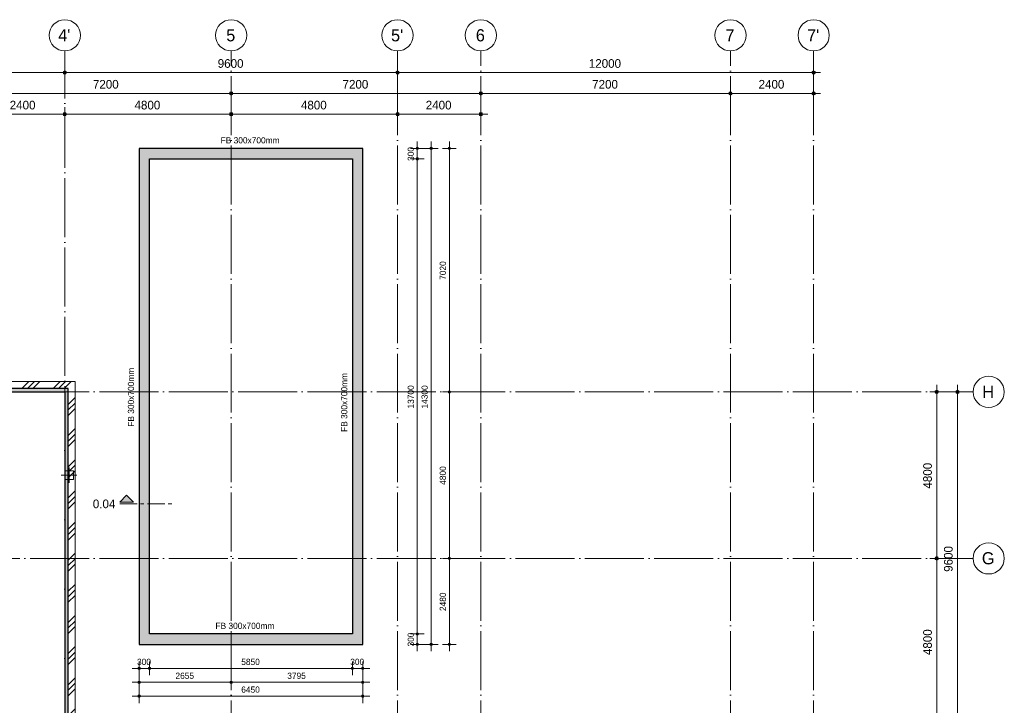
# Model space of a CAD drawing. Header units: millimetres. Extents: x -2900 to 56100, y -900 to 49332.
# Tile 8 of 8: x 27700 to 56100, y 29564 to 49332. Entities that reach past the tile are written whole.
import ezdxf

# ---------------------------------------------------------------- set-up
doc = ezdxf.new("R2010")
doc.units = ezdxf.units.MM
doc.linetypes.add('WSP_hartlijn', pattern=[800, 500, -100, 100, -100])
doc.linetypes.add('WSP_stramienlijn', pattern=[2000, 1700, -150, 0, -150])
for name, color, linetype, lineweight in [('00_algemeen - hartlijn', 7, 'Continuous', 13), ('00_maatvoering', 8, 'Continuous', 13), ('00_maatvoering-100', 8, 'Continuous', 13), ('03_viewports - sections', 1, 'Continuous', 13), ('07_stramien', 4, 'Continuous', 13), ('16_funderingsconstructies', 2, 'Continuous', 18), ('16_funderingsconstructies - voeten en balken -cut-', 3, 'Continuous', 25), ('28_hoofddraagconstructies - tags', 7, 'Continuous', 18)]:
    doc.layers.add(name, color=color, linetype=linetype, lineweight=lineweight)
doc.layers.add('16_funderingsconstructies - voeten en balken', color=2, linetype='Continuous')
doc.styles.add('Revittext', font='txt', dxfattribs={"height": 350})
doc.styles.add('Revittext_1', font='txt', dxfattribs={"height": 250})
doc.styles.add('Revittext_2', font='txt', dxfattribs={"height": 180})
doc.dimstyles.new('WSP_18_-_transparant', dxfattribs={"dimscale": 304.8, "dimtxt": 181.601257, "dimasz": 0.918635, "dimexe": 0.656168, "dimexo": 0.0625, "dimgap": 0.147638, "dimtad": 1, "dimdec": 0, "dimzin": 0, "dimdsep": 46, "dimtxsty": 'Revittext_2', "dimblk1": 'DOTSMALL', "dimblk2": 'DOTSMALL', "dimsah": 1, "dimcen": 0.09, "dimdle": 0.656168, "dimazin": 0, "dimtfac": 1, "dimtdec": 4, "dimtix": 1, "dimtmove": 0, "dimatfit": 3, "dimfxl": 0.656168, "dimfxlon": 1, "dimtvp": 1, "dimtolj": 1, "dimtzin": 0, "dimarcsym": 2})
doc.dimstyles.new('WSP_25_-_transparant', dxfattribs={"dimscale": 304.8, "dimtxt": 252.223969, "dimasz": 1.312336, "dimexe": 0.656168, "dimexo": 0.0625, "dimgap": 0.213255, "dimtad": 1, "dimdec": 0, "dimzin": 0, "dimdsep": 46, "dimtxsty": 'Revittext_1', "dimblk1": 'DOTSMALL', "dimblk2": 'DOTSMALL', "dimsah": 1, "dimcen": 0.09, "dimdle": 0.656168, "dimazin": 0, "dimtfac": 1, "dimtdec": 4, "dimtix": 1, "dimtmove": 0, "dimatfit": 3, "dimfxl": 0.656168, "dimfxlon": 1, "dimtvp": 1, "dimtolj": 1, "dimtzin": 0, "dimarcsym": 2})
pattern_1 = [(45, (0, 0), (-449.013, 449.013), []), (45, (158.75, 0), (0, 898.026), []), (45, (-158.75, 0), (0, 898.026), [])]

# ---------------------------------------------------------------- blocks, each defined once
blk = doc.blocks.new('17_WSP_FD_prefab - fundatiepaal v18-0 - 250x250-V92-fundering - plot - 100')
at = {"layer": '00_algemeen - hartlijn', "color": 135}
for p, q in [((-225, 0), (-125, 0)), ((175, 0), (225, 0))]:
    blk.add_line(p, q, dxfattribs=at)
at = {"layer": '16_funderingsconstructies', "color": 135, "lineweight": 13}
for p, q in [((125, 125), (-125, 125)), ((-125, 0), (175, 0)), ((0, -225), (0, 225)), ((125, -125), (125, 125)), ((-125, -125), (125, -125))]:
    blk.add_line(p, q, dxfattribs=at)
blk = doc.blocks.new('Grid - Stramienbol 9_0mm-3500-fundering - plot - 100')
at = {"layer": '07_stramien'}
blk.add_circle((0, 0), 4.5, dxfattribs=at)
blk = doc.blocks.new('DIMBLOCK1-fundering - plot - 100')
at = {"layer": '00_maatvoering-100'}
h = blk.add_hatch(color=256, dxfattribs=at)
edge = h.paths.add_edge_path()
edge.add_arc((2600, 47807), 50, 0, 360)
h = blk.add_hatch(color=256, dxfattribs=at)
edge = h.paths.add_edge_path()
edge.add_arc((29000, 47807), 50, 0, 360)
for p, q in [((2600, 48007), (2600, 47607)), ((2600, 47807), (2600, 48007)), ((29000, 48007), (29000, 47607)), ((29000, 47807), (29000, 48007)), ((2400, 47807), (29000, 47807))]:
    blk.add_line(p, q, dxfattribs=at)
for centre in [(2600, 47807), (29000, 47807)]:
    blk.add_circle(centre, 50, dxfattribs=at)
at = {"layer": '00_maatvoering-100', "color": 0, "insert": (15315, 48195), "char_height": 250, "width": 1164.11, "attachment_point": 1, "line_spacing_factor": 0.931288, "style": 'Revittext_1'}
blk.add_mtext('26400', dxfattribs=at)
blk = doc.blocks.new('_DotSmall')
at = {"color": 0, "linetype": 'ByBlock', "const_width": 0.5}
blk.add_lwpolyline([(-0.0625, 0, 1), (0.0625, 0, 1)], format="xyb", close=True, dxfattribs=at)
blk = doc.blocks.new('DIMBLOCK2-fundering - plot - 100')
at = {"layer": '00_maatvoering-100'}
h = blk.add_hatch(color=256, dxfattribs=at)
edge = h.paths.add_edge_path()
edge.add_arc((29000, 47807), 50, 0, 360)
h = blk.add_hatch(color=256, dxfattribs=at)
edge = h.paths.add_edge_path()
edge.add_arc((38600, 47807), 50, 0, 360)
for p, q in [((29000, 48007), (29000, 47607)), ((29000, 47807), (29000, 48007)), ((38600, 48007), (38600, 47607)), ((38600, 47807), (38600, 48007)), ((29000, 47807), (38600, 47807))]:
    blk.add_line(p, q, dxfattribs=at)
for centre in [(29000, 47807), (38600, 47807)]:
    blk.add_circle(centre, 50, dxfattribs=at)
at = {"layer": '00_maatvoering-100', "color": 0, "insert": (33412, 48195), "char_height": 250, "width": 931.29, "attachment_point": 1, "line_spacing_factor": 0.931288, "style": 'Revittext_1'}
blk.add_mtext('9600', dxfattribs=at)
blk = doc.blocks.new('DIMBLOCK3-fundering - plot - 100')
at = {"layer": '00_maatvoering-100'}
h = blk.add_hatch(color=256, dxfattribs=at)
edge = h.paths.add_edge_path()
edge.add_arc((38600, 47807), 50, 0, 360)
h = blk.add_hatch(color=256, dxfattribs=at)
edge = h.paths.add_edge_path()
edge.add_arc((50600, 47807), 50, 0, 360)
for p, q in [((38600, 48007), (38600, 47607)), ((38600, 47807), (38600, 48007)), ((50600, 48007), (50600, 47607)), ((50600, 47807), (50600, 48007)), ((38600, 47807), (50800, 47807))]:
    blk.add_line(p, q, dxfattribs=at)
for centre in [(38600, 47807), (50600, 47807)]:
    blk.add_circle(centre, 50, dxfattribs=at)
at = {"layer": '00_maatvoering-100', "color": 0, "insert": (44115, 48195), "char_height": 250, "width": 1164.11, "attachment_point": 1, "line_spacing_factor": 0.931288, "style": 'Revittext_1'}
blk.add_mtext('12000', dxfattribs=at)
blk = doc.blocks.new('DIMBLOCK8-fundering - plot - 100')
at = {"layer": '00_maatvoering-100'}
h = blk.add_hatch(color=256, dxfattribs=at)
edge = h.paths.add_edge_path()
edge.add_arc((26600, 47207), 50, 0, 360)
h = blk.add_hatch(color=256, dxfattribs=at)
edge = h.paths.add_edge_path()
edge.add_arc((33800, 47207), 50, 0, 360)
for p, q in [((26600, 47407), (26600, 47007)), ((26600, 47207), (26600, 47407)), ((26600, 47207), (33800, 47207)), ((33800, 47407), (33800, 47007)), ((33800, 47207), (33800, 47407))]:
    blk.add_line(p, q, dxfattribs=at)
for centre in [(26600, 47207), (33800, 47207)]:
    blk.add_circle(centre, 50, dxfattribs=at)
at = {"layer": '00_maatvoering-100', "color": 0, "insert": (29812, 47595), "char_height": 250, "width": 931.29, "attachment_point": 1, "line_spacing_factor": 0.931288, "style": 'Revittext_1'}
blk.add_mtext('7200', dxfattribs=at)
blk = doc.blocks.new('DIMBLOCK9-fundering - plot - 100')
at = {"layer": '00_maatvoering-100'}
h = blk.add_hatch(color=256, dxfattribs=at)
edge = h.paths.add_edge_path()
edge.add_arc((33800, 47207), 50, 0, 360)
h = blk.add_hatch(color=256, dxfattribs=at)
edge = h.paths.add_edge_path()
edge.add_arc((41000, 47207), 50, 0, 360)
for p, q in [((33800, 47407), (33800, 47007)), ((33800, 47207), (33800, 47407)), ((33800, 47207), (41000, 47207)), ((41000, 47407), (41000, 47007)), ((41000, 47207), (41000, 47407))]:
    blk.add_line(p, q, dxfattribs=at)
for centre in [(33800, 47207), (41000, 47207)]:
    blk.add_circle(centre, 50, dxfattribs=at)
at = {"layer": '00_maatvoering-100', "color": 0, "insert": (37012, 47595), "char_height": 250, "width": 931.29, "attachment_point": 1, "line_spacing_factor": 0.931288, "style": 'Revittext_1'}
blk.add_mtext('7200', dxfattribs=at)
blk = doc.blocks.new('DIMBLOCK10-fundering - plot - 100')
at = {"layer": '00_maatvoering-100'}
h = blk.add_hatch(color=256, dxfattribs=at)
edge = h.paths.add_edge_path()
edge.add_arc((41000, 47207), 50, 0, 360)
h = blk.add_hatch(color=256, dxfattribs=at)
edge = h.paths.add_edge_path()
edge.add_arc((48200, 47207), 50, 0, 360)
for p, q in [((41000, 47407), (41000, 47007)), ((41000, 47207), (41000, 47407)), ((41000, 47207), (48200, 47207)), ((48200, 47407), (48200, 47007)), ((48200, 47207), (48200, 47407))]:
    blk.add_line(p, q, dxfattribs=at)
for centre in [(41000, 47207), (48200, 47207)]:
    blk.add_circle(centre, 50, dxfattribs=at)
at = {"layer": '00_maatvoering-100', "color": 0, "insert": (44212, 47595), "char_height": 250, "width": 931.29, "attachment_point": 1, "line_spacing_factor": 0.931288, "style": 'Revittext_1'}
blk.add_mtext('7200', dxfattribs=at)
blk = doc.blocks.new('DIMBLOCK11-fundering - plot - 100')
at = {"layer": '00_maatvoering-100'}
h = blk.add_hatch(color=256, dxfattribs=at)
edge = h.paths.add_edge_path()
edge.add_arc((48200, 47207), 50, 0, 360)
h = blk.add_hatch(color=256, dxfattribs=at)
edge = h.paths.add_edge_path()
edge.add_arc((50600, 47207), 50, 0, 360)
for p, q in [((48200, 47407), (48200, 47007)), ((48200, 47207), (48200, 47407)), ((48200, 47207), (50800, 47207)), ((50600, 47407), (50600, 47007)), ((50600, 47207), (50600, 47407))]:
    blk.add_line(p, q, dxfattribs=at)
for centre in [(48200, 47207), (50600, 47207)]:
    blk.add_circle(centre, 50, dxfattribs=at)
at = {"layer": '00_maatvoering-100', "color": 0, "insert": (49012, 47595), "char_height": 250, "width": 931.29, "attachment_point": 1, "line_spacing_factor": 0.931288, "style": 'Revittext_1'}
blk.add_mtext('2400', dxfattribs=at)
blk = doc.blocks.new('DIMBLOCK12-fundering - plot - 100')
at = {"layer": '00_maatvoering-100'}
h = blk.add_hatch(color=256, dxfattribs=at)
edge = h.paths.add_edge_path()
edge.add_arc((33800, 46607), 50, 0, 360)
h = blk.add_hatch(color=256, dxfattribs=at)
edge = h.paths.add_edge_path()
edge.add_arc((38600, 46607), 50, 0, 360)
for p, q in [((33600, 46607), (38600, 46607)), ((33800, 46807), (33800, 46407)), ((33800, 46607), (33800, 46807)), ((38600, 46807), (38600, 46407)), ((38600, 46607), (38600, 46807))]:
    blk.add_line(p, q, dxfattribs=at)
for centre in [(33800, 46607), (38600, 46607)]:
    blk.add_circle(centre, 50, dxfattribs=at)
at = {"layer": '00_maatvoering-100', "color": 0, "insert": (35812, 46995), "char_height": 250, "width": 931.29, "attachment_point": 1, "line_spacing_factor": 0.931288, "style": 'Revittext_1'}
blk.add_mtext('4800', dxfattribs=at)
blk = doc.blocks.new('DIMBLOCK13-fundering - plot - 100')
at = {"layer": '00_maatvoering-100'}
h = blk.add_hatch(color=256, dxfattribs=at)
edge = h.paths.add_edge_path()
edge.add_arc((38600, 46607), 50, 0, 360)
h = blk.add_hatch(color=256, dxfattribs=at)
edge = h.paths.add_edge_path()
edge.add_arc((41000, 46607), 50, 0, 360)
for p, q in [((38600, 46807), (38600, 46407)), ((38600, 46607), (38600, 46807)), ((38600, 46607), (41200, 46607)), ((41000, 46807), (41000, 46407)), ((41000, 46607), (41000, 46807))]:
    blk.add_line(p, q, dxfattribs=at)
for centre in [(38600, 46607), (41000, 46607)]:
    blk.add_circle(centre, 50, dxfattribs=at)
at = {"layer": '00_maatvoering-100', "color": 0, "insert": (39412, 46995), "char_height": 250, "width": 931.29, "attachment_point": 1, "line_spacing_factor": 0.931288, "style": 'Revittext_1'}
blk.add_mtext('2400', dxfattribs=at)
blk = doc.blocks.new('DIMBLOCK16-fundering - plot - 100')
at = {"layer": '00_maatvoering-100'}
h = blk.add_hatch(color=256, dxfattribs=at)
edge = h.paths.add_edge_path()
edge.add_arc((26600, 46607), 50, 0, 360)
h = blk.add_hatch(color=256, dxfattribs=at)
edge = h.paths.add_edge_path()
edge.add_arc((29000, 46607), 50, 0, 360)
for p, q in [((26600, 46807), (26600, 46407)), ((26600, 46607), (26600, 46807)), ((26600, 46607), (29000, 46607)), ((29000, 46807), (29000, 46407)), ((29000, 46607), (29000, 46807))]:
    blk.add_line(p, q, dxfattribs=at)
for centre in [(26600, 46607), (29000, 46607)]:
    blk.add_circle(centre, 50, dxfattribs=at)
at = {"layer": '00_maatvoering-100', "color": 0, "insert": (27412, 46995), "char_height": 250, "width": 931.29, "attachment_point": 1, "line_spacing_factor": 0.931288, "style": 'Revittext_1'}
blk.add_mtext('2400', dxfattribs=at)
blk = doc.blocks.new('DIMBLOCK17-fundering - plot - 100')
at = {"layer": '00_maatvoering-100'}
h = blk.add_hatch(color=256, dxfattribs=at)
edge = h.paths.add_edge_path()
edge.add_arc((29000, 46607), 50, 0, 360)
h = blk.add_hatch(color=256, dxfattribs=at)
edge = h.paths.add_edge_path()
edge.add_arc((33800, 46607), 50, 0, 360)
for p, q in [((29000, 46807), (29000, 46407)), ((29000, 46607), (29000, 46807)), ((29000, 46607), (34000, 46607)), ((33800, 46807), (33800, 46407)), ((33800, 46607), (33800, 46807))]:
    blk.add_line(p, q, dxfattribs=at)
for centre in [(29000, 46607), (33800, 46607)]:
    blk.add_circle(centre, 50, dxfattribs=at)
at = {"layer": '00_maatvoering-100', "color": 0, "insert": (31012, 46995), "char_height": 250, "width": 931.29, "attachment_point": 1, "line_spacing_factor": 0.931288, "style": 'Revittext_1'}
blk.add_mtext('4800', dxfattribs=at)
blk = doc.blocks.new('DIMBLOCK43-fundering - plot - 100')
at = {"layer": '00_maatvoering-100'}
h = blk.add_hatch(color=256, dxfattribs=at)
edge = h.paths.add_edge_path()
edge.add_arc((54149, 38600), 50, 0, 360)
h = blk.add_hatch(color=256, dxfattribs=at)
edge = h.paths.add_edge_path()
edge.add_arc((54149, 33800), 50, 0, 360)
for p, q in [((54149, 38800), (54149, 33800)), ((54349, 38600), (53949, 38600)), ((54149, 38600), (54349, 38600)), ((54349, 33800), (53949, 33800)), ((54149, 33800), (54349, 33800))]:
    blk.add_line(p, q, dxfattribs=at)
for centre in [(54149, 38600), (54149, 33800)]:
    blk.add_circle(centre, 50, dxfattribs=at)
at = {"layer": '00_maatvoering-100', "color": 0, "insert": (53760, 35812), "char_height": 250, "width": 931.29, "attachment_point": 1, "rotation": 90, "line_spacing_factor": 0.931288, "style": 'Revittext_1'}
blk.add_mtext('4800', dxfattribs=at)
blk = doc.blocks.new('DIMBLOCK44-fundering - plot - 100')
at = {"layer": '00_maatvoering-100'}
h = blk.add_hatch(color=256, dxfattribs=at)
edge = h.paths.add_edge_path()
edge.add_arc((54149, 33800), 50, 0, 360)
h = blk.add_hatch(color=256, dxfattribs=at)
edge = h.paths.add_edge_path()
edge.add_arc((54149, 29000), 50, 0, 360)
for p, q in [((54349, 33800), (53949, 33800)), ((54149, 33800), (54149, 29000)), ((54149, 33800), (54349, 33800)), ((54349, 29000), (53949, 29000)), ((54149, 29000), (54349, 29000))]:
    blk.add_line(p, q, dxfattribs=at)
for centre in [(54149, 33800), (54149, 29000)]:
    blk.add_circle(centre, 50, dxfattribs=at)
at = {"layer": '00_maatvoering-100', "color": 0, "insert": (53760, 31012), "char_height": 250, "width": 931.29, "attachment_point": 1, "rotation": 90, "line_spacing_factor": 0.931288, "style": 'Revittext_1'}
blk.add_mtext('4800', dxfattribs=at)
blk = doc.blocks.new('DIMBLOCK50-fundering - plot - 100')
at = {"layer": '00_maatvoering-100'}
h = blk.add_hatch(color=256, dxfattribs=at)
edge = h.paths.add_edge_path()
edge.add_arc((54749, 38600), 50, 0, 360)
h = blk.add_hatch(color=256, dxfattribs=at)
edge = h.paths.add_edge_path()
edge.add_arc((54749, 29000), 50, 0, 360)
for p, q in [((54749, 38800), (54749, 29000)), ((54949, 38600), (54549, 38600)), ((54749, 38600), (54949, 38600)), ((54949, 29000), (54549, 29000)), ((54749, 29000), (54949, 29000))]:
    blk.add_line(p, q, dxfattribs=at)
for centre in [(54749, 38600), (54749, 29000)]:
    blk.add_circle(centre, 50, dxfattribs=at)
at = {"layer": '00_maatvoering-100', "color": 0, "insert": (54360, 33412), "char_height": 250, "width": 931.29, "attachment_point": 1, "rotation": 90, "line_spacing_factor": 0.931288, "style": 'Revittext_1'}
blk.add_mtext('9600', dxfattribs=at)
blk = doc.blocks.new('DIMBLOCK55-fundering - plot - 100')
at = {"layer": '00_maatvoering-100'}
h = blk.add_hatch(color=256, dxfattribs=at)
edge = h.paths.add_edge_path()
edge.add_arc((40093, 45620), 35, 0, 360)
h = blk.add_hatch(color=256, dxfattribs=at)
edge = h.paths.add_edge_path()
edge.add_arc((40093, 38600), 35, 0, 360)
for p, q in [((40093, 45820), (40093, 38600)), ((39893, 45620), (40293, 45620)), ((40093, 45620), (39893, 45620)), ((40293, 38600), (39893, 38600)), ((40093, 38600), (40293, 38600))]:
    blk.add_line(p, q, dxfattribs=at)
for centre in [(40093, 45620), (40093, 38600)]:
    blk.add_circle(centre, 35, dxfattribs=at)
at = {"layer": '00_maatvoering-100', "color": 0, "insert": (39815, 41831), "char_height": 180, "width": 670.53, "attachment_point": 1, "rotation": 90, "line_spacing_factor": 0.931288, "style": 'Revittext_2'}
blk.add_mtext('7020', dxfattribs=at)
blk = doc.blocks.new('DIMBLOCK56-fundering - plot - 100')
at = {"layer": '00_maatvoering-100'}
h = blk.add_hatch(color=256, dxfattribs=at)
edge = h.paths.add_edge_path()
edge.add_arc((40093, 38600), 35, 0, 360)
h = blk.add_hatch(color=256, dxfattribs=at)
edge = h.paths.add_edge_path()
edge.add_arc((40093, 33800), 35, 0, 360)
for p, q in [((40293, 38600), (39893, 38600)), ((40093, 38600), (40093, 33800)), ((40093, 38600), (40293, 38600)), ((40293, 33800), (39893, 33800)), ((40093, 33800), (40293, 33800))]:
    blk.add_line(p, q, dxfattribs=at)
for centre in [(40093, 38600), (40093, 33800)]:
    blk.add_circle(centre, 35, dxfattribs=at)
at = {"layer": '00_maatvoering-100', "color": 0, "insert": (39815, 35921), "char_height": 180, "width": 670.53, "attachment_point": 1, "rotation": 90, "line_spacing_factor": 0.931288, "style": 'Revittext_2'}
blk.add_mtext('4800', dxfattribs=at)
blk = doc.blocks.new('DIMBLOCK57-fundering - plot - 100')
at = {"layer": '00_maatvoering-100'}
h = blk.add_hatch(color=256, dxfattribs=at)
edge = h.paths.add_edge_path()
edge.add_arc((40093, 33800), 35, 0, 360)
h = blk.add_hatch(color=256, dxfattribs=at)
edge = h.paths.add_edge_path()
edge.add_arc((40093, 31320), 35, 0, 360)
for p, q in [((40293, 33800), (39893, 33800)), ((40093, 33800), (40093, 31120)), ((40093, 33800), (40293, 33800)), ((39893, 31320), (40293, 31320)), ((40093, 31320), (39893, 31320))]:
    blk.add_line(p, q, dxfattribs=at)
for centre in [(40093, 33800), (40093, 31320)]:
    blk.add_circle(centre, 35, dxfattribs=at)
at = {"layer": '00_maatvoering-100', "color": 0, "insert": (39815, 32281), "char_height": 180, "width": 670.53, "attachment_point": 1, "rotation": 90, "line_spacing_factor": 0.931288, "style": 'Revittext_2'}
blk.add_mtext('2480', dxfattribs=at)
blk = doc.blocks.new('DIMBLOCK58-fundering - plot - 100')
at = {"layer": '00_maatvoering-100'}
h = blk.add_hatch(color=256, dxfattribs=at)
edge = h.paths.add_edge_path()
edge.add_arc((39168, 31620), 35, 0, 360)
h = blk.add_hatch(color=256, dxfattribs=at)
edge = h.paths.add_edge_path()
edge.add_arc((39168, 31320), 35, 0, 360)
for p, q in [((38968, 31620), (39368, 31620)), ((39168, 31620), (38968, 31620)), ((39168, 31120), (39168, 31620)), ((38968, 31320), (39368, 31320)), ((39168, 31320), (38968, 31320))]:
    blk.add_line(p, q, dxfattribs=at)
for centre in [(39168, 31620), (39168, 31320)]:
    blk.add_circle(centre, 35, dxfattribs=at)
at = {"layer": '00_maatvoering-100', "color": 0, "insert": (38890, 31260), "char_height": 180, "width": 502.9, "attachment_point": 1, "rotation": 90, "line_spacing_factor": 0.931288, "style": 'Revittext_2'}
blk.add_mtext('300', dxfattribs=at)
blk = doc.blocks.new('DIMBLOCK59-fundering - plot - 100')
at = {"layer": '00_maatvoering-100'}
h = blk.add_hatch(color=256, dxfattribs=at)
edge = h.paths.add_edge_path()
edge.add_arc((39168, 45320), 35, 0, 360)
h = blk.add_hatch(color=256, dxfattribs=at)
edge = h.paths.add_edge_path()
edge.add_arc((39168, 31620), 35, 0, 360)
for p, q in [((38968, 45320), (39368, 45320)), ((39168, 45320), (38968, 45320)), ((39168, 31620), (39168, 45320)), ((38968, 31620), (39368, 31620)), ((39168, 31620), (38968, 31620))]:
    blk.add_line(p, q, dxfattribs=at)
for centre in [(39168, 45320), (39168, 31620)]:
    blk.add_circle(centre, 35, dxfattribs=at)
at = {"layer": '00_maatvoering-100', "color": 0, "insert": (38890, 38121), "char_height": 180, "width": 838.16, "attachment_point": 1, "rotation": 90, "line_spacing_factor": 0.931288, "style": 'Revittext_2'}
blk.add_mtext('13700', dxfattribs=at)
blk = doc.blocks.new('DIMBLOCK60-fundering - plot - 100')
at = {"layer": '00_maatvoering-100'}
h = blk.add_hatch(color=256, dxfattribs=at)
edge = h.paths.add_edge_path()
edge.add_arc((39168, 45620), 35, 0, 360)
h = blk.add_hatch(color=256, dxfattribs=at)
edge = h.paths.add_edge_path()
edge.add_arc((39168, 45320), 35, 0, 360)
for p, q in [((39168, 45320), (39168, 45820)), ((38968, 45620), (39368, 45620)), ((39168, 45620), (38968, 45620)), ((38968, 45320), (39368, 45320)), ((39168, 45320), (38968, 45320))]:
    blk.add_line(p, q, dxfattribs=at)
for centre in [(39168, 45620), (39168, 45320)]:
    blk.add_circle(centre, 35, dxfattribs=at)
at = {"layer": '00_maatvoering-100', "color": 0, "insert": (38890, 45260), "char_height": 180, "width": 502.9, "attachment_point": 1, "rotation": 90, "line_spacing_factor": 0.931288, "style": 'Revittext_2'}
blk.add_mtext('300', dxfattribs=at)
blk = doc.blocks.new('DIMBLOCK61-fundering - plot - 100')
at = {"layer": '00_maatvoering-100'}
h = blk.add_hatch(color=256, dxfattribs=at)
edge = h.paths.add_edge_path()
edge.add_arc((39568, 45620), 35, 0, 360)
h = blk.add_hatch(color=256, dxfattribs=at)
edge = h.paths.add_edge_path()
edge.add_arc((39568, 31320), 35, 0, 360)
for p, q in [((39568, 45820), (39568, 31120)), ((39368, 45620), (39768, 45620)), ((39568, 45620), (39368, 45620)), ((39368, 31320), (39768, 31320)), ((39568, 31320), (39368, 31320))]:
    blk.add_line(p, q, dxfattribs=at)
for centre in [(39568, 45620), (39568, 31320)]:
    blk.add_circle(centre, 35, dxfattribs=at)
at = {"layer": '00_maatvoering-100', "color": 0, "insert": (39290, 38121), "char_height": 180, "width": 838.16, "attachment_point": 1, "rotation": 90, "line_spacing_factor": 0.931288, "style": 'Revittext_2'}
blk.add_mtext('14300', dxfattribs=at)
blk = doc.blocks.new('DIMBLOCK62-fundering - plot - 100')
at = {"layer": '00_maatvoering-100'}
h = blk.add_hatch(color=256, dxfattribs=at)
edge = h.paths.add_edge_path()
edge.add_arc((31145, 30628), 35, 0, 360)
h = blk.add_hatch(color=256, dxfattribs=at)
edge = h.paths.add_edge_path()
edge.add_arc((31445, 30628), 35, 0, 360)
for p, q in [((31145, 30828), (31145, 30428)), ((31145, 30628), (31145, 30828)), ((31445, 30828), (31445, 30428)), ((31445, 30628), (31445, 30828)), ((30945, 30628), (31445, 30628))]:
    blk.add_line(p, q, dxfattribs=at)
for centre in [(31145, 30628), (31445, 30628)]:
    blk.add_circle(centre, 35, dxfattribs=at)
at = {"layer": '00_maatvoering-100', "color": 0, "insert": (31085, 30906), "char_height": 180, "width": 502.9, "attachment_point": 1, "line_spacing_factor": 0.931288, "style": 'Revittext_2'}
blk.add_mtext('300', dxfattribs=at)
blk = doc.blocks.new('DIMBLOCK63-fundering - plot - 100')
at = {"layer": '00_maatvoering-100'}
h = blk.add_hatch(color=256, dxfattribs=at)
edge = h.paths.add_edge_path()
edge.add_arc((31445, 30628), 35, 0, 360)
h = blk.add_hatch(color=256, dxfattribs=at)
edge = h.paths.add_edge_path()
edge.add_arc((37295, 30628), 35, 0, 360)
for p, q in [((31445, 30828), (31445, 30428)), ((31445, 30628), (31445, 30828)), ((37295, 30828), (37295, 30428)), ((37295, 30628), (37295, 30828)), ((31445, 30628), (37295, 30628))]:
    blk.add_line(p, q, dxfattribs=at)
for centre in [(31445, 30628), (37295, 30628)]:
    blk.add_circle(centre, 35, dxfattribs=at)
at = {"layer": '00_maatvoering-100', "color": 0, "insert": (34091, 30906), "char_height": 180, "width": 670.53, "attachment_point": 1, "line_spacing_factor": 0.931288, "style": 'Revittext_2'}
blk.add_mtext('5850', dxfattribs=at)
blk = doc.blocks.new('DIMBLOCK64-fundering - plot - 100')
at = {"layer": '00_maatvoering-100'}
h = blk.add_hatch(color=256, dxfattribs=at)
edge = h.paths.add_edge_path()
edge.add_arc((37295, 30628), 35, 0, 360)
h = blk.add_hatch(color=256, dxfattribs=at)
edge = h.paths.add_edge_path()
edge.add_arc((37595, 30628), 35, 0, 360)
for p, q in [((37295, 30828), (37295, 30428)), ((37295, 30628), (37295, 30828)), ((37595, 30828), (37595, 30428)), ((37595, 30628), (37595, 30828)), ((37295, 30628), (37795, 30628))]:
    blk.add_line(p, q, dxfattribs=at)
for centre in [(37295, 30628), (37595, 30628)]:
    blk.add_circle(centre, 35, dxfattribs=at)
at = {"layer": '00_maatvoering-100', "color": 0, "insert": (37235, 30906), "char_height": 180, "width": 502.9, "attachment_point": 1, "line_spacing_factor": 0.931288, "style": 'Revittext_2'}
blk.add_mtext('300', dxfattribs=at)
blk = doc.blocks.new('DIMBLOCK65-fundering - plot - 100')
at = {"layer": '00_maatvoering-100'}
h = blk.add_hatch(color=256, dxfattribs=at)
edge = h.paths.add_edge_path()
edge.add_arc((31145, 30228), 35, 0, 360)
h = blk.add_hatch(color=256, dxfattribs=at)
edge = h.paths.add_edge_path()
edge.add_arc((33800, 30228), 35, 0, 360)
for p, q in [((31145, 30428), (31145, 30028)), ((31145, 30228), (31145, 30428)), ((33800, 30428), (33800, 30028)), ((33800, 30228), (33800, 30428)), ((30945, 30228), (33800, 30228))]:
    blk.add_line(p, q, dxfattribs=at)
for centre in [(31145, 30228), (33800, 30228)]:
    blk.add_circle(centre, 35, dxfattribs=at)
at = {"layer": '00_maatvoering-100', "color": 0, "insert": (32193, 30506), "char_height": 180, "width": 670.53, "attachment_point": 1, "line_spacing_factor": 0.931288, "style": 'Revittext_2'}
blk.add_mtext('2655', dxfattribs=at)
blk = doc.blocks.new('DIMBLOCK66-fundering - plot - 100')
at = {"layer": '00_maatvoering-100'}
h = blk.add_hatch(color=256, dxfattribs=at)
edge = h.paths.add_edge_path()
edge.add_arc((33800, 30228), 35, 0, 360)
h = blk.add_hatch(color=256, dxfattribs=at)
edge = h.paths.add_edge_path()
edge.add_arc((37595, 30228), 35, 0, 360)
for p, q in [((33800, 30428), (33800, 30028)), ((33800, 30228), (33800, 30428)), ((37595, 30428), (37595, 30028)), ((37595, 30228), (37595, 30428)), ((33800, 30228), (37795, 30228))]:
    blk.add_line(p, q, dxfattribs=at)
for centre in [(33800, 30228), (37595, 30228)]:
    blk.add_circle(centre, 35, dxfattribs=at)
at = {"layer": '00_maatvoering-100', "color": 0, "insert": (35418, 30506), "char_height": 180, "width": 670.53, "attachment_point": 1, "line_spacing_factor": 0.931288, "style": 'Revittext_2'}
blk.add_mtext('3795', dxfattribs=at)
blk = doc.blocks.new('DIMBLOCK67-fundering - plot - 100')
at = {"layer": '00_maatvoering-100'}
h = blk.add_hatch(color=256, dxfattribs=at)
edge = h.paths.add_edge_path()
edge.add_arc((31145, 29828), 35, 0, 360)
h = blk.add_hatch(color=256, dxfattribs=at)
edge = h.paths.add_edge_path()
edge.add_arc((37595, 29828), 35, 0, 360)
for p, q in [((30945, 29828), (37795, 29828)), ((31145, 30028), (31145, 29628)), ((31145, 29828), (31145, 30028)), ((37595, 30028), (37595, 29628)), ((37595, 29828), (37595, 30028))]:
    blk.add_line(p, q, dxfattribs=at)
for centre in [(31145, 29828), (37595, 29828)]:
    blk.add_circle(centre, 35, dxfattribs=at)
at = {"layer": '00_maatvoering-100', "color": 0, "insert": (34091, 30106), "char_height": 180, "width": 670.53, "attachment_point": 1, "line_spacing_factor": 0.931288, "style": 'Revittext_2'}
blk.add_mtext('6450', dxfattribs=at)
blk = doc.blocks.new('Detail View - Horizontaal links-29825-fundering - plot - 100')
at = {"layer": '03_viewports - sections'}
blk.add_hatch(color=240, dxfattribs=at).paths.add_polyline_path([(4, 0.5), (0, 0.5), (2, 2.5)])
at = {"layer": '03_viewports - sections', "color": 240}
for p, q in [((2, 2.5), (0, 0.5)), ((0, 0.5), (4, 0.5)), ((4, 0.5), (2, 2.5))]:
    blk.add_line(p, q, dxfattribs=at)

msp = doc.modelspace()

# ---------------------------------------------------------------- hatches: boundary and pattern name
at = {"layer": '16_funderingsconstructies - voeten en balken'}
for color, points in [(256, [(37595, 45320), (37595, 45620), (31145, 45620), (31145, 45320), (37295, 45320)]), (256, [(31445, 31620), (31445, 45320), (31145, 45320), (31145, 31620)]), (256, [(37595, 31320), (37595, 45320), (37295, 45320), (37295, 31320)]), (10, [(29000, 38600), (29100, 38600), (29100, 38700), (2500, 38700), (2500, 38600), (27733.5, 38600)]), (10, [(29100, 19400), (29100, 38600), (29000, 38600), (29000, 19400)]), (256, [(37295, 31320), (37295, 31620), (31145, 31620), (31145, 31320), (33515.4, 31320)])]:
    msp.add_hatch(color=color, dxfattribs=at).paths.add_polyline_path(points)
at = {"layer": '16_funderingsconstructies - voeten en balken', "lineweight": 13}
h = msp.add_hatch(dxfattribs=at)
h.set_pattern_fill('FP_1', color=10, style=0, pattern_type=2)
h.set_pattern_definition(pattern_1)
h.paths.add_polyline_path([(29300, 38600), (29300, 38900), (2300, 38900), (2300, 38600), (2500, 38600), (2500, 38700), (29100, 38700), (29100, 38600)])
h = msp.add_hatch(dxfattribs=at)
h.set_pattern_fill('FP_1', color=10, style=0, pattern_type=2)
h.set_pattern_definition(pattern_1)
h.paths.add_polyline_path([(29300, 19500), (29300, 38600), (29100, 38600), (29100, 19500)])

# ---------------------------------------------------------------- linework, layer by layer
at = {"layer": '03_viewports - sections', "color": 20, "linetype": 'WSP_hartlijn', "lineweight": 18}
msp.add_line((30584.8, 35369.9), (32154.6, 35369.9), dxfattribs=at)
at = {"layer": '07_stramien', "linetype": 'WSP_stramienlijn'}
for p, q in [((29000, 13061.2), (29000, 48432.3)), ((33800, 0), (33800, 48432.3)), ((38600, 0), (38600, 48432.3)), ((41000, 0), (41000, 48432.3)), ((48200, 0), (48200, 48432.3)), ((50600, 0), (50600, 48432.3)), ((-2000, 38600), (55200, 38600)), ((-2000, 33800), (55200, 33800))]:
    msp.add_line(p, q, dxfattribs=at)
at = {"layer": '16_funderingsconstructies - voeten en balken', "color": 55, "lineweight": 18}
for p, q in [((19345, 38900), (29300, 38900)), ((29300, 38600), (29300, 38900)), ((29300, 38600), (29300, 19700))]:
    msp.add_line(p, q, dxfattribs=at)
at = {"layer": '16_funderingsconstructies - voeten en balken -cut-'}
for p, q in [((37595, 45620), (31145, 45620)), ((31145, 45620), (31145, 45320)), ((37595, 45320), (37595, 45620)), ((31145, 45320), (31145, 31620)), ((31445, 45320), (37295, 45320)), ((31445, 31620), (31445, 45320)), ((37295, 45320), (37295, 31620)), ((37595, 31320), (37595, 45320)), ((31145, 31620), (31145, 31320)), ((37295, 31620), (31445, 31620)), ((31145, 31320), (37295, 31320)), ((37295, 31320), (37595, 31320))]:
    msp.add_line(p, q, dxfattribs=at)
at = {"layer": '16_funderingsconstructies - voeten en balken -cut-', "color": 8}
for p, q in [((29100, 38700), (2500, 38700)), ((29100, 38600), (29100, 38700)), ((2600, 38600), (29000, 38600)), ((29000, 38600), (29000, 19400)), ((29100, 19500), (29100, 38600))]:
    msp.add_line(p, q, dxfattribs=at)

# ---------------------------------------------------------------- block references
at = {"layer": '03_viewports - sections', "color": 20, "lineweight": 18, "xscale": 99.99999999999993, "yscale": 99.99999999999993, "zscale": 99.99999999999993}
msp.add_blockref('Detail View - Horizontaal links-29825-fundering - plot - 100', (30584.8, 35369.9), dxfattribs=at)
at = {"layer": '07_stramien', "xscale": 99.99999999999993, "yscale": 99.99999999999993, "zscale": 99.99999999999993}
for p in [(29000, 48882.3), (33800, 48882.3), (38600, 48882.3), (41000, 48882.3), (48200, 48882.3), (50600, 48882.3)]:
    msp.add_blockref('Grid - Stramienbol 9_0mm-3500-fundering - plot - 100', p, dxfattribs=at)
at = {"layer": '07_stramien', "xscale": 99.99999999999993, "yscale": 99.99999999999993, "zscale": 99.99999999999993, "rotation": 269.9999999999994}
for p in [(55650, 38600), (55650, 33800)]:
    msp.add_blockref('Grid - Stramienbol 9_0mm-3500-fundering - plot - 100', p, dxfattribs=at)
at = {"layer": '16_funderingsconstructies', "color": 135, "lineweight": 13}
msp.add_blockref('17_WSP_FD_prefab - fundatiepaal v18-0 - 250x250-V92-fundering - plot - 100', (29125, 36200), dxfattribs=at)

# ---------------------------------------------------------------- texts
at = {"layer": '03_viewports - sections', "color": 20, "insert": (29810, 35497.4), "char_height": 250, "width": 817.721, "attachment_point": 1, "style": 'Revittext_1'}
msp.add_mtext('0.04', dxfattribs=at)
at = {"layer": '07_stramien', "char_height": 350, "attachment_point": 1, "style": 'Revittext'}
for s, insert, width in [("4'", (28811.4, 49057.9), 448.945), ('5', (33657.4, 49057.9), 336.709), ("5'", (38411.4, 49057.9), 448.945), ('6', (40857.4, 49057.9), 336.709), ('7', (48057.4, 49057.9), 336.709), ("7'", (50411.4, 49057.9), 448.945), ('H', (55465.4, 38778.3), 432.911), ('G', (55452.4, 33978.3), 464.979)]:
    msp.add_mtext(s, dxfattribs=dict(at, insert=insert, width=width))
at = {"layer": '28_hoofddraagconstructies - tags', "lineweight": 13, "char_height": 180, "width": 2108.438, "attachment_point": 1, "style": 'Revittext_2'}
for insert in [(33496.8, 45944.9), (33346.8, 31944.9)]:
    msp.add_mtext('FB 300x700mm', dxfattribs=dict(at, insert=insert))
at = {"layer": '28_hoofddraagconstructies - tags', "lineweight": 13, "char_height": 180, "width": 2108.438, "attachment_point": 1, "rotation": 90, "style": 'Revittext_2'}
for insert in [(30820.1, 37596.8), (36970.1, 37446.8)]:
    msp.add_mtext('FB 300x700mm', dxfattribs=dict(at, insert=insert))

# ---------------------------------------------------------------- dimensions: what is measured, and where the dimension line sits
at = {"layer": '00_maatvoering'}
for base, p1, p2, dimstyle, override, picture, middle in [((29000, 47806.5), (2600, 48006.5), (29000, 48006.5), 'WSP_25_-_transparant', {"dimpost": '<>', "dimfxl": 26400}, 'DIMBLOCK1-fundering - plot - 100', (15800, 47999.2)), ((38600, 47806.5), (29000, 48006.5), (38600, 48006.5), 'WSP_25_-_transparant', {"dimpost": '<>', "dimfxl": 9600}, 'DIMBLOCK2-fundering - plot - 100', (33800, 47999.2)), ((50600, 47806.5), (38600, 48006.5), (50600, 48006.5), 'WSP_25_-_transparant', {"dimpost": '<>', "dimfxl": 12000}, 'DIMBLOCK3-fundering - plot - 100', (44600, 47999.2)), ((33800, 47206.5), (26600, 47406.5), (33800, 47406.5), 'WSP_25_-_transparant', {"dimpost": '<>', "dimfxl": 7200}, 'DIMBLOCK8-fundering - plot - 100', (30200, 47399.2)), ((41000, 47206.5), (33800, 47406.5), (41000, 47406.5), 'WSP_25_-_transparant', {"dimpost": '<>', "dimfxl": 7200}, 'DIMBLOCK9-fundering - plot - 100', (37400, 47399.2)), ((48200, 47206.5), (41000, 47406.5), (48200, 47406.5), 'WSP_25_-_transparant', {"dimpost": '<>', "dimfxl": 7200}, 'DIMBLOCK10-fundering - plot - 100', (44600, 47399.2)), ((50600, 47206.5), (48200, 47406.5), (50600, 47406.5), 'WSP_25_-_transparant', {"dimpost": '<>', "dimfxl": 2400}, 'DIMBLOCK11-fundering - plot - 100', (49400, 47399.2)), ((29000, 46606.5), (26600, 46806.5), (29000, 46806.5), 'WSP_25_-_transparant', {"dimpost": '<>', "dimfxl": 2400}, 'DIMBLOCK16-fundering - plot - 100', (27800, 46799.2)), ((33800, 46606.5), (29000, 46806.5), (33800, 46806.5), 'WSP_25_-_transparant', {"dimpost": '<>', "dimfxl": 4800}, 'DIMBLOCK17-fundering - plot - 100', (31400, 46799.2)), ((38600, 46606.5), (33800, 46806.5), (38600, 46806.5), 'WSP_25_-_transparant', {"dimpost": '<>', "dimfxl": 4800}, 'DIMBLOCK12-fundering - plot - 100', (36200, 46799.2)), ((41000, 46606.5), (38600, 46806.5), (41000, 46806.5), 'WSP_25_-_transparant', {"dimpost": '<>', "dimfxl": 2400}, 'DIMBLOCK13-fundering - plot - 100', (39800, 46799.2)), ((31445, 30627.7), (31145, 30827.7), (31445, 30827.7), 'WSP_18_-_transparant', {"dimpost": '<>', "dimfxl": 300}, 'DIMBLOCK62-fundering - plot - 100', (31295, 30764.6)), ((37295, 30627.7), (31445, 30827.7), (37295, 30827.7), 'WSP_18_-_transparant', {"dimpost": '<>', "dimfxl": 5850}, 'DIMBLOCK63-fundering - plot - 100', (34370, 30764.6)), ((37595, 30627.7), (37295, 30827.7), (37595, 30827.7), 'WSP_18_-_transparant', {"dimpost": '<>', "dimfxl": 300}, 'DIMBLOCK64-fundering - plot - 100', (37445, 30764.6)), ((33800, 30227.7), (31145, 30427.7), (33800, 30427.7), 'WSP_18_-_transparant', {"dimpost": '<>', "dimfxl": 2655}, 'DIMBLOCK65-fundering - plot - 100', (32472.5, 30364.6)), ((37595, 30227.7), (33800, 30427.7), (37595, 30427.7), 'WSP_18_-_transparant', {"dimpost": '<>', "dimfxl": 3795}, 'DIMBLOCK66-fundering - plot - 100', (35697.5, 30364.6)), ((37595, 29827.7), (31145, 30027.7), (37595, 30027.7), 'WSP_18_-_transparant', {"dimpost": '<>', "dimfxl": 6450}, 'DIMBLOCK67-fundering - plot - 100', (34370, 29964.6))]:
    dim = msp.add_linear_dim(base=base, p1=p1, p2=p2, dimstyle=dimstyle, override=override, dxfattribs=at)
    dim.commit()
    dim.dimension.update_dxf_attribs({"geometry": picture, "text_midpoint": middle})
for base, p1, p2, dimstyle, override, picture, middle in [((39167.7, 45620), (38967.7, 45320), (38967.7, 45620), 'WSP_18_-_transparant', {"dimpost": '<>', "dimfxl": 300}, 'DIMBLOCK60-fundering - plot - 100', (39030.7, 45470)), ((39567.7, 31320), (39367.7, 45620), (39367.7, 31320), 'WSP_18_-_transparant', {"dimpost": '<>', "dimfxl": 14300}, 'DIMBLOCK61-fundering - plot - 100', (39430.7, 38470)), ((40092.7, 38600), (39892.7, 45620), (40292.7, 38600), 'WSP_18_-_transparant', {"dimpost": '<>', "dimfxl": 7031.386776}, 'DIMBLOCK55-fundering - plot - 100', (39955.8, 42110)), ((39167.7, 45320), (38967.7, 31620), (38967.7, 45320), 'WSP_18_-_transparant', {"dimpost": '<>', "dimfxl": 13700}, 'DIMBLOCK59-fundering - plot - 100', (39030.7, 38470)), ((40092.7, 33800), (40292.7, 38600), (40292.7, 33800), 'WSP_18_-_transparant', {"dimpost": '<>', "dimfxl": 4800}, 'DIMBLOCK56-fundering - plot - 100', (39955.8, 36200)), ((54148.7, 33800), (54348.7, 38600), (54348.7, 33800), 'WSP_25_-_transparant', {"dimpost": '<>', "dimfxl": 4800}, 'DIMBLOCK43-fundering - plot - 100', (53956, 36200)), ((54748.7, 29000), (54948.7, 38600), (54948.7, 29000), 'WSP_25_-_transparant', {"dimpost": '<>', "dimfxl": 9600}, 'DIMBLOCK50-fundering - plot - 100', (54556, 33800)), ((40092.7, 31320), (40292.7, 33800), (39892.7, 31320), 'WSP_18_-_transparant', {"dimpost": '<>', "dimfxl": 2512.050955}, 'DIMBLOCK57-fundering - plot - 100', (39955.8, 32560)), ((54148.7, 29000), (54348.7, 33800), (54348.7, 29000), 'WSP_25_-_transparant', {"dimpost": '<>', "dimfxl": 4800}, 'DIMBLOCK44-fundering - plot - 100', (53956, 31400)), ((39167.7, 31620), (38967.7, 31320), (38967.7, 31620), 'WSP_18_-_transparant', {"dimpost": '<>', "dimfxl": 300}, 'DIMBLOCK58-fundering - plot - 100', (39030.7, 31470))]:
    dim = msp.add_linear_dim(base=base, p1=p1, p2=p2, angle=90, dimstyle=dimstyle, override=override, dxfattribs=at)
    dim.commit()
    dim.dimension.update_dxf_attribs({"geometry": picture, "text_midpoint": middle})

doc.saveas('drawing.dxf')
